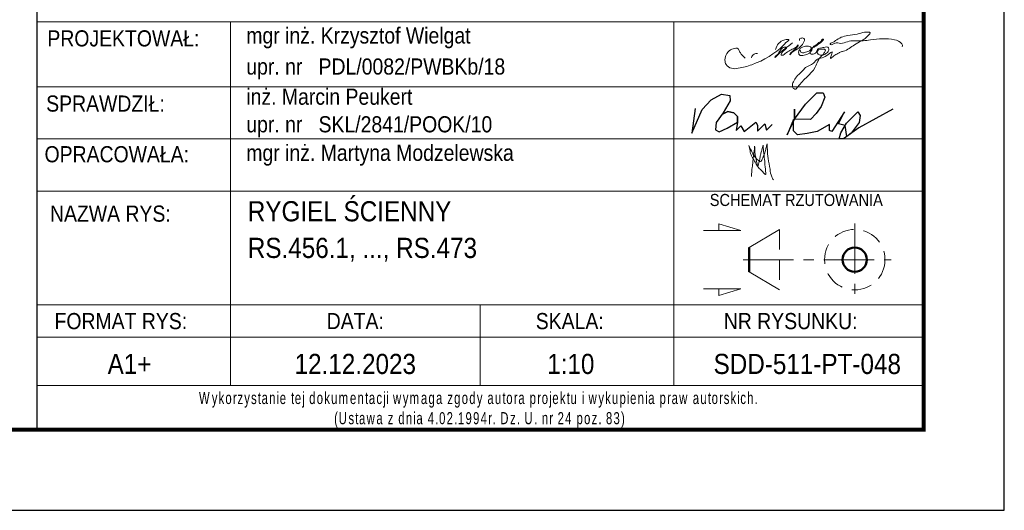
# Model space of a CAD drawing. Header units: millimetres. Extents: x -877 to 135, y 14151 to 14821.
# Tile 26 of 46: x 7 to 129, y 14151 to 14212. Entities that reach past the tile are written whole.
import ezdxf
from ezdxf.enums import TextEntityAlignment as Align

# ---------------------------------------------------------------- set-up
doc = ezdxf.new("R2010")
doc.units = ezdxf.units.MM
doc.header["$LTSCALE"] = 10
doc.linetypes.add('HIDDEN', pattern=[0.375, 0.25, -0.125])
doc.linetypes.add('MITTE', pattern=[2, 1.25, -0.25, 0.25, -0.25])
doc.layers.add('_FORMATKA', color=8, linetype='Continuous', plot=False)
for name, color, linetype, lineweight in [('_RAMKA', 7, 'Continuous', 35), ('_Tabelka', 7, 'Continuous', 25), ('PS_DIM', 4, 'Continuous', 13), ('PS_Hidden', 2, 'HIDDEN', 9), ('PS_MIDLINE', 5, 'MITTE', 13), ('PS_Pos', 1, 'Continuous', 15), ('PS_SOLID', 7, 'Continuous', 30), ('PS_TEXT', 3, 'Continuous', 18)]:
    doc.layers.add(name, color=color, linetype=linetype, lineweight=lineweight)
doc.styles.add('gil', font='txt', dxfattribs={"width": 0.9})

# ---------------------------------------------------------------- blocks, each defined once
blk = doc.blocks.new('A$C077725B1')
at = {"layer": 'PS_SOLID', "color": 5, "lineweight": 25}
for points in [[(0.45, 3.96), (0, 0.74), (1.35, 3.86), (2.53, 5.09), (3.87, 5.86), (4.96, 5.66), (5.03, 4.97), (4.09, 3.39), (3.17, 2.17), (3.12, 1.2), (3.6, 0.93), (4.61, 1.41), (5.99, 2.21), (5.97, 2.95), (5.49, 3.43), (4.71, 3.58), (3.95, 3.2), (4.71, 3.58), (5.49, 3.43), (5.97, 2.95), (5.99, 2.21), (5.79, 1.09), (6.4, 1.71), (6.83, 0.96), (8.36, 2.21), (8.58, 1.82), (8.58, 1.03), (9.53, 1.97), (9.77, 1.14), (10.51, 1.89)], [(26.25, 3.91), (21.8, 1.47), (19.81, 0), (19.26, 0), (19.47, 0.79), (20.21, 2.08), (21.68, 3.55), (21.99, 3.05), (21.86, 2.14), (20.81, 0.74), (20.25, 0.33), (20.03, 1.78), (19.17, 1.98), (19.96, 3.54), (18.27, 0.97), (18, 1.12), (18, 1.91), (16.37, 0.97), (15.05, 0.72), (13.81, 0.54), (13.29, 1.06), (13.29, 2.56), (12.47, 0.52), (13.42, 2.59), (13.42, 3.89), (13.42, 2.59), (14.85, 4.56), (16.34, 6.04), (17.15, 6.01), (17.36, 5.44), (16.89, 4.25), (16.25, 3.31), (15.51, 2.56), (13.42, 2.59)]]:
    blk.add_lwpolyline(points, dxfattribs=at)
blk = doc.blocks.new('tabela_rys')
at = {"layer": '_Tabelka', "color": 251, "lineweight": 15}
for p, q in [((21.62, 58.32), (131.62, 58.32)), ((21.62, 58.32), (131.62, 58.32)), ((45.62, 58.32), (45.62, 37.33)), ((100.62, 58.32), (100.62, 37.33)), ((21.62, 50.24), (131.62, 50.24)), ((21.62, 43.79), (131.62, 43.79)), ((21.62, 37.33), (131.62, 37.33)), ((21.62, 37.33), (131.62, 37.33)), ((21.62, 37.33), (131.62, 37.33)), ((21.62, 37.33), (131.62, 37.33)), ((21.62, 37.33), (131.62, 37.33)), ((21.62, 37.33), (131.62, 37.33)), ((21.62, 37.33), (131.62, 37.33)), ((21.62, 37.33), (131.62, 37.33)), ((45.62, 37.33), (45.62, 23.22)), ((100.62, 37.33), (100.62, 13.22)), ((21.62, 23.22), (131.62, 23.22)), ((131.62, 23.22), (21.62, 23.22)), ((45.62, 23.22), (45.62, 13.22)), ((76.62, 23.22), (76.62, 13.22)), ((21.62, 19.22), (131.62, 19.22)), ((21.62, 13.22), (131.62, 13.22))]:
    blk.add_line(p, q, dxfattribs=at)
at = {"layer": '_Tabelka', "color": 251, "lineweight": 30}
blk.add_lwpolyline([(131.62, 123.55), (21.62, 123.55), (21.62, 7.77), (131.62, 7.77)], close=True, dxfattribs=at)
at = {"layer": 'PS_DIM', "color": 5, "true_color": 0x1d16e9}
for points in [[(115.36, 55.7), (113.22, 53.93), (113.18, 53.9), (113.18, 53.98), (113.33, 54.13), (113.56, 54.36), (114.45, 55.17), (114.55, 55.14), (113.99, 54.42), (113.95, 54.18), (114.03, 54.16), (114.58, 54.48), (115.19, 54.83), (115.46, 54.98), (115.73, 55.14), (115.95, 55.36), (116.04, 55.45), (116.06, 55.39), (116.02, 55.28), (115.29, 54.61), (115.06, 54.38), (115.02, 54.23), (115.14, 54.35), (115.64, 54.75), (116.77, 55.82), (116.82, 56), (116.82, 56.17), (116.69, 56.3), (116.5, 56.3), (116.26, 56.24), (116.23, 56.11), (116.23, 56)], [(116.27, 54.78), (116.4, 54.56), (116.58, 54.45), (116.96, 54.56), (117.27, 54.64), (117.58, 54.82), (117.66, 55.11), (117.19, 55.3), (116.43, 55.09), (116.18, 54.85), (116.11, 54.56), (116.28, 54.15), (116.65, 54.15), (117.64, 54.62), (118.01, 55.28), (118.3, 55.44), (118.6, 55.74), (118.91, 55.92), (119.04, 56.14), (119.09, 56.16), (118.24, 55.3), (117.84, 55.07), (117.57, 54.61), (117.57, 54.35), (118.03, 54.35), (118.3, 54.51), (118.35, 54.72), (118.63, 54.99), (119.09, 55.11), (119.38, 55.19), (119.72, 55.19), (119.86, 54.94), (119.56, 54.42), (119.25, 54.24), (118.63, 54.24), (118.45, 54.43), (118.39, 54.64), (119.46, 54.8), (119.3, 54.52), (119.18, 54.31), (118.99, 54.13), (118.15, 52.67), (115.93, 50.15), (115.75, 49.97), (115.52, 50.04), (115.33, 50.36), (115.46, 50.86), (115.83, 51.49), (116.51, 52.17), (116.97, 52.63), (117.94, 53.19), (118.45, 53.7), (119.24, 53.91), (120.28, 54.51), (120.08, 53.78), (120.47, 54.09), (120.72, 54.24), (120.96, 54.38), (121.28, 54.56), (121.66, 54.66), (123.03, 55.46), (124.83, 56.69), (124.99, 56.96), (124.75, 57.03), (124.29, 57.03), (123.37, 56.78), (122.22, 56.61), (121.4, 56.39), (120.69, 55.98), (120.26, 55.73), (120.02, 55.6), (120.05, 55.5), (120.57, 55.64), (121.34, 55.64), (122.15, 55.85), (123.03, 55.97), (124.11, 55.97), (125.01, 56.08), (128, 56.08), (128.89, 55.57), (128.97, 55.25), (128.95, 55.23)], [(109.48, 53.8), (108.99, 54.29), (108.79, 54.65), (108.6, 54.97), (107.99, 54.97), (107.36, 54.6), (106.97, 53.57), (107.12, 53.03), (107.77, 52.55), (108.62, 52.55), (110.32, 53), (114.18, 55.37), (114.63, 55.81), (114.9, 56.08), (114.41, 56.08), (113.23, 54.9)], [(111.02, 54.38), (110.58, 54.31), (110.37, 54.14), (110.28, 53.86)], [(109.92, 42.99), (110.36, 42.1), (110.66, 41.59), (111.09, 41.15), (111.38, 40.99), (111.66, 41.47), (111.96, 42.25), (112.08, 42.76), (112.2, 43.19)], [(111.71, 43.01), (111.79, 41.97), (111.9, 41.03), (111.99, 40.03), (111.99, 39.38), (111.65, 39.72), (111.22, 40.15), (110.84, 40.68), (110.65, 41.02), (110.26, 41.69), (110.08, 42.33), (109.92, 42.99)], [(110.26, 39.14), (110.35, 40.27), (110.43, 40.94), (110.49, 41.47), (110.59, 42.26), (110.65, 42.75), (110.65, 42.9)], [(110.65, 42.9), (110.68, 42.38), (110.68, 42.14), (110.7, 41.97), (110.71, 41.9), (110.76, 41.68), (110.81, 41.47), (110.84, 41.29), (110.91, 40.88), (111.01, 40.53), (111.04, 40.47), (111.14, 40.66), (111.22, 40.95), (111.29, 41.28), (111.38, 41.81), (111.5, 42.26), (111.6, 42.66), (111.71, 43.03)], [(112.2, 43.19), (112.23, 42.5), (112.33, 41.38), (112.56, 40.06), (112.77, 39.1), (112.98, 38.73)]]:
    blk.add_spline(points, degree=3, dxfattribs=at)
at = {"layer": 'PS_Hidden'}
blk.add_line((113.73, 32.58), (113.73, 25.08), dxfattribs=at)
blk.add_circle((123.07, 28.83), 3.75, dxfattribs=at)
at = {"layer": 'PS_MIDLINE', "ltscale": 0.5}
for p, q in [((123.07, 33.33), (123.07, 24.33)), ((109.23, 28.83), (127.57, 28.83))]:
    blk.add_line(p, q, dxfattribs=at)
at = {"layer": 'PS_Pos'}
for p, q in [((109.98, 30.33), (113.73, 32.58)), ((113.73, 25.08), (109.98, 27.33))]:
    blk.add_line(p, q, dxfattribs=at)
at = {"layer": 'PS_Pos', "lineweight": 50}
blk.add_line((109.98, 27.33), (109.98, 30.33), dxfattribs=at)
at = {"layer": 'PS_SOLID', "lineweight": 50}
blk.add_line((109.98, 30.33), (109.98, 27.33), dxfattribs=at)
blk.add_circle((123.07, 28.83), 1.5, dxfattribs=at)
blk.add_circle((123.07, 28.83), 1.5, dxfattribs=at)
at = {"layer": 'PS_TEXT', "color": 7}
for p, q in [((108.95, 32.44), (106.22, 33.26)), ((106.22, 33.26), (106.22, 32.44)), ((108.95, 32.44), (104.3, 32.44)), ((108.95, 25.21), (104.3, 25.21)), ((108.95, 25.21), (106.22, 24.39)), ((106.22, 24.39), (106.22, 25.21))]:
    blk.add_line(p, q, dxfattribs=at)
at = {"layer": 'PS_Pos', "color": 7, "xscale": 0.9500000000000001, "yscale": 0.9500000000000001, "zscale": 0.9500000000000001}
blk.add_blockref('A$C077725B1', (102.85, 43.79), dxfattribs=at)
at = {"layer": '_Tabelka', "color": 12, "style": 'gil', "width": 0.9}
for s, p in [('PROJEKTOWAŁ: ', (32.69, 56.26)), ('SPRAWDZIŁ: ', (30.47, 48.18)), ('OPRACOWAŁA: ', (31.87, 41.9)), ('NAZWA RYS:', (30.74, 34.54))]:
    blk.add_text(s, height=2, dxfattribs=at).set_placement(p, align=Align.MIDDLE)
at = {"layer": '_Tabelka', "color": 7, "style": 'gil', "width": 0.9}
for s, p in [('mgr inż. Krzysztof Wielgat', (47.6, 56.62)), ('upr. nr   PDL/0082/PWBKb/18 ', (47.6, 52.77)), ('inż. Marcin Peukert', (47.6, 49.03)), ('upr. nr   SKL/2841/POOK/10 ', (47.6, 45.61)), ('mgr inż. Martyna Modzelewska', (47.6, 42.08))]:
    blk.add_text(s, height=2, dxfattribs=at).set_placement(p, align=Align.MIDDLE_LEFT)
at = {"layer": '_Tabelka', "color": 251, "style": 'gil', "width": 0.9}
for s, p in [('FORMAT RYS:', (32.04, 21.22)), ('DATA:', (61.12, 21.22)), ('SKALA:', (87.72, 21.22)), ('NR RYSUNKU:', (115.12, 21.22))]:
    blk.add_text(s, height=2, dxfattribs=at).set_placement(p, align=Align.MIDDLE)
at = {"layer": '_Tabelka', "color": 7, "lineweight": 13, "insert": (22.63, 10.21), "char_height": 1.5, "attachment_point": 4, "style": 'gil'}
blk.add_mtext_dynamic_manual_height_columns('\\pi19.101;{\\W0.7;\\T1.2;Wykorzystanie tej dokumentacji wymaga zgody autora projektu i wykupienia praw autorskich.\\P\\pi35.865;(Ustawa z dnia 4.02.1994r. Dz. U. nr 24 poz. 83)}', width=107.5936, gutter_width=12.5, heights=[0], dxfattribs=at)
at = {"layer": '_Tabelka', "color": 7, "style": 'gil', "width": 0.9}
for p in [(47.79, 34.83), (47.79, 30.29), (47.79, 26.06)]:
    blk.add_attdef('NAZWA_RYS:', text='', height=2.5, dxfattribs=at).set_placement(p, align=Align.MIDDLE_LEFT)
blk.add_attdef('FORMAT', text='', height=2.5, dxfattribs=at).set_placement((33.12, 15.91), align=Align.MIDDLE)
at = {"layer": '_Tabelka', "color": 7, "style": 'gil', "width": 0.9, "flags": 8}
for tag, p in [('DATA', (61.11, 15.91)), ('SKALA', (87.85, 15.91)), ('NR_RYSUNKU', (117.18, 15.91))]:
    blk.add_attdef(tag, text='', height=2.5, dxfattribs=at).set_placement(p, align=Align.MIDDLE)
at = {"layer": 'PS_TEXT', "color": 7, "insert": (100.88, 36.98), "char_height": 1.5, "width": 31.0028, "attachment_point": 1, "style": 'gil'}
blk.add_mtext('\\pi4.2099;SCHEMAT RZUTOWANIA', dxfattribs=at)
blk = doc.blocks.new('*U279')
at = {"layer": '_FORMATKA', "lineweight": -3}
blk.add_lwpolyline([(-1000, 0), (0, 0), (0, 594), (-1000, 594)], close=True, dxfattribs=at)
at = {"layer": '_RAMKA', "lineweight": -3, "const_width": 0.5}
blk.add_lwpolyline([(-970, 10), (-10, 10), (-10, 584), (-970, 584)], close=True, dxfattribs=at)

msp = doc.modelspace()

# ---------------------------------------------------------------- block references
at = {"layer": 'PS_DIM'}
msp.add_blockref('*U279', (129.44, 14151.07), dxfattribs=at)
at = {"layer": 'PS_DIM', "color": 7}
ref = msp.add_blockref('tabela_rys', (-12.18, 14153.3), dxfattribs=at)
ref.add_attrib('FORMAT', 'A1+', dxfattribs={"layer": '_Tabelka', "color": 7, "height": 2.5, "style": 'gil', "width": 0.9}).set_placement((20.94, 14169.21), align=Align.MIDDLE)
ref.add_attrib('DATA', '12.12.2023', dxfattribs={"layer": '_Tabelka', "color": 7, "height": 2.5, "style": 'gil', "width": 0.9, "flags": 8}).set_placement((48.94, 14169.21), align=Align.MIDDLE)
ref.add_attrib('SKALA', '1:10', dxfattribs={"layer": '_Tabelka', "color": 7, "height": 2.5, "style": 'gil', "width": 0.9, "flags": 8}).set_placement((75.67, 14169.21), align=Align.MIDDLE)
ref.add_attrib('NR_RYSUNKU', 'SDD-511-PT-048', dxfattribs={"layer": '_Tabelka', "color": 7, "height": 2.5, "style": 'gil', "width": 0.9, "flags": 8}).set_placement((105, 14169.21), align=Align.MIDDLE)
ref.add_attrib('NAZWA_RYS:', 'RYGIEL ŚCIENNY', dxfattribs={"layer": '_Tabelka', "color": 7, "height": 2.5, "style": 'gil', "width": 0.9}).set_placement((35.61, 14188.13), align=Align.MIDDLE_LEFT)
ref.add_attrib('NAZWA_RYS:', 'RS.456.1, ..., RS.473', dxfattribs={"layer": '_Tabelka', "color": 7, "height": 2.5, "style": 'gil', "width": 0.9}).set_placement((35.61, 14183.59), align=Align.MIDDLE_LEFT)

doc.saveas('drawing.dxf')
